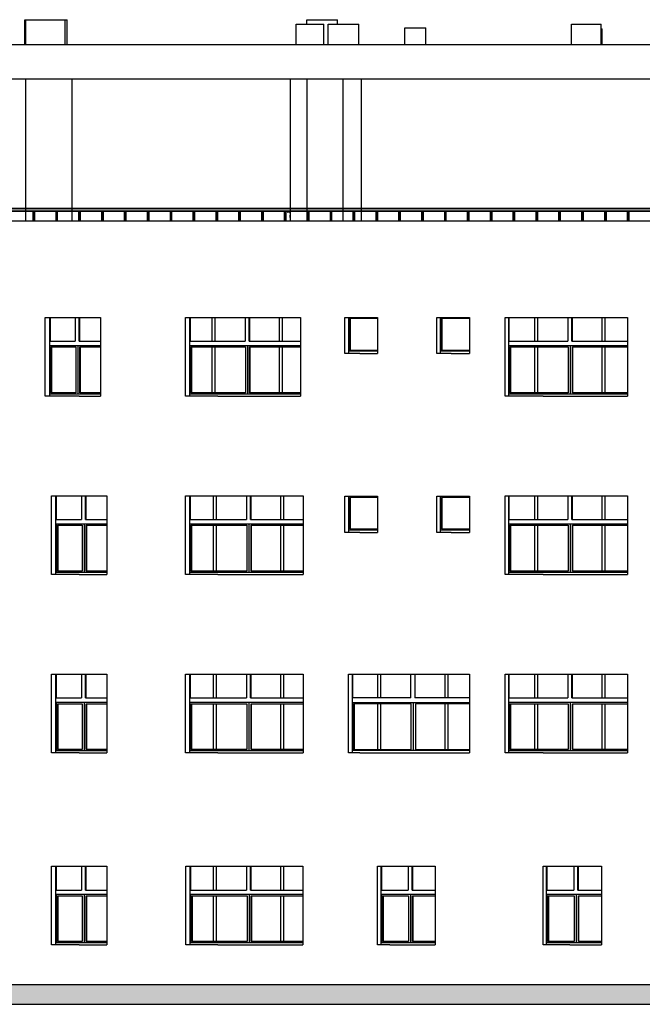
# Model space of a CAD drawing. Header units: millimetres. Extents: x -175445 to -20415, y -559200 to 231527.
# Tile 17 of 256: x -148653 to -135036, y -377313 to -355785. Entities that reach past the tile are written whole.
import ezdxf

# ---------------------------------------------------------------- set-up
doc = ezdxf.new("R2010")
doc.units = ezdxf.units.MM
doc.header["$MEASUREMENT"] = 0
for name, color, linetype in [('Linia', 7, 'Continuous'), ('Polilinia', 7, 'Continuous'), ('Wypełnienie', 7, 'Continuous')]:
    doc.layers.add(name, color=color, linetype=linetype)

msp = doc.modelspace()

# ---------------------------------------------------------------- hatches: boundary and pattern name
at = {"layer": 'Wypełnienie', "linetype": 'Continuous', "lineweight": 0}
for points in [[(-156836.249, -359969.796), (-69856.442, -359969.796), (-69856.442, -359910.126), (-156836.249, -359910.126)], [(-148357.861, -359969.796), (-148329.891, -359969.796), (-148329.891, -360185.188), (-148357.861, -360185.188)], [(-147857.861, -359969.796), (-147829.891, -359969.796), (-147829.891, -360185.188), (-147857.861, -360185.188)], [(-147357.861, -359969.796), (-147329.891, -359969.796), (-147329.891, -360185.188), (-147357.861, -360185.188)], [(-146857.861, -359969.796), (-146829.891, -359969.796), (-146829.891, -360185.188), (-146857.861, -360185.188)], [(-146357.861, -359969.796), (-146329.891, -359969.796), (-146329.891, -360185.188), (-146357.861, -360185.188)], [(-145857.861, -359969.796), (-145829.891, -359969.796), (-145829.891, -360185.188), (-145857.861, -360185.188)], [(-145357.861, -359969.796), (-145329.891, -359969.796), (-145329.891, -360185.188), (-145357.861, -360185.188)], [(-144857.861, -359969.796), (-144829.891, -359969.796), (-144829.891, -360185.188), (-144857.861, -360185.188)], [(-144357.861, -359969.796), (-144329.891, -359969.796), (-144329.891, -360185.188), (-144357.861, -360185.188)], [(-143857.861, -359969.796), (-143829.891, -359969.796), (-143829.891, -360185.188), (-143857.861, -360185.188)], [(-143357.861, -359969.796), (-143329.891, -359969.796), (-143329.891, -360185.188), (-143357.861, -360185.188)], [(-142857.861, -359969.796), (-142829.891, -359969.796), (-142829.891, -360185.188), (-142857.861, -360185.188)], [(-142357.861, -359969.796), (-142329.891, -359969.796), (-142329.891, -360185.188), (-142357.861, -360185.188)], [(-141857.861, -359969.796), (-141829.891, -359969.796), (-141829.891, -360185.188), (-141857.861, -360185.188)], [(-141357.861, -359969.796), (-141329.891, -359969.796), (-141329.891, -360185.188), (-141357.861, -360185.188)], [(-140857.861, -359969.796), (-140829.891, -359969.796), (-140829.891, -360185.188), (-140857.861, -360185.188)], [(-140357.861, -359969.796), (-140329.891, -359969.796), (-140329.891, -360185.188), (-140357.861, -360185.188)], [(-139857.861, -359969.796), (-139829.891, -359969.796), (-139829.891, -360185.188), (-139857.861, -360185.188)], [(-139357.861, -359969.796), (-139329.891, -359969.796), (-139329.891, -360185.188), (-139357.861, -360185.188)], [(-138857.861, -359969.796), (-138829.891, -359969.796), (-138829.891, -360185.188), (-138857.861, -360185.188)], [(-138357.861, -359969.796), (-138329.891, -359969.796), (-138329.891, -360185.188), (-138357.861, -360185.188)], [(-137857.861, -359969.796), (-137829.891, -359969.796), (-137829.891, -360185.188), (-137857.861, -360185.188)], [(-137357.861, -359969.796), (-137329.891, -359969.796), (-137329.891, -360185.188), (-137357.861, -360185.188)], [(-136857.861, -359969.796), (-136829.891, -359969.796), (-136829.891, -360185.188), (-136857.861, -360185.188)], [(-136357.861, -359969.796), (-136329.891, -359969.796), (-136329.891, -360185.188), (-136357.861, -360185.188)], [(-135857.861, -359969.796), (-135829.891, -359969.796), (-135829.891, -360185.188), (-135857.861, -360185.188)], [(-135357.861, -359969.796), (-135329.891, -359969.796), (-135329.891, -360185.188), (-135357.861, -360185.188)]]:
    msp.add_hatch(color=255, dxfattribs=at).paths.add_polyline_path(points)
at = {"layer": 'Wypełnienie', "linetype": 'Continuous'}
msp.add_hatch(color=256, dxfattribs=at).paths.add_polyline_path([(-50793.005, -376885.188), (-160880.823, -376885.188), (-160880.823, -377313.485), (-50793.005, -377313.485)])

# ---------------------------------------------------------------- linework, layer by layer
at = {"layer": 'Linia'}
for p, q in [((-148542.625, -356335.188), (-148542.625, -355785.188)), ((-148542.625, -355785.188), (-148517.644, -355785.188)), ((-148517.644, -356335.188), (-148517.644, -355785.188)), ((-148517.644, -355785.188), (-147657.644, -355785.188)), ((-147657.644, -356335.188), (-147657.644, -355785.188)), ((-147657.644, -355785.188), (-147612.625, -355785.188)), ((-147612.625, -356335.188), (-147612.625, -355785.188)), ((-142372.644, -355885.188), (-142372.644, -355785.188)), ((-142372.644, -355785.188), (-141702.644, -355785.188)), ((-141702.644, -355885.188), (-141702.644, -355785.188)), ((-142602.625, -356335.188), (-142602.625, -355885.188)), ((-142602.625, -355885.188), (-142002.625, -355885.188)), ((-142002.625, -356335.188), (-142002.625, -355885.188)), ((-141902.625, -356335.188), (-141902.625, -355885.188)), ((-141902.625, -355885.188), (-141232.625, -355885.188)), ((-141232.625, -356335.188), (-141232.625, -355885.188)), ((-140227.222, -356335.188), (-140227.222, -355965.188)), ((-140227.222, -355965.188), (-139767.222, -355965.188)), ((-139767.222, -356335.188), (-139767.222, -355965.188)), ((-136587.305, -356335.188), (-136587.305, -355985.188)), ((-136587.305, -355985.188), (-136582.625, -355985.188)), ((-136582.625, -356335.188), (-136582.625, -355885.188)), ((-136582.625, -355885.188), (-135932.625, -355885.188)), ((-135932.625, -356335.188), (-135932.625, -355885.188)), ((-135932.625, -355985.188), (-135917.305, -355985.188)), ((-135917.305, -356335.188), (-135917.305, -355985.188)), ((-148199.56, -356335.188), (-149195.883, -356335.188)), ((-147198.301, -356335.188), (-148199.56, -356335.188)), ((-146192.182, -356335.188), (-147198.301, -356335.188)), ((-145181.279, -356335.188), (-146192.182, -356335.188)), ((-144165.67, -356335.188), (-145181.279, -356335.188)), ((-143145.433, -356335.188), (-144165.67, -356335.188)), ((-142120.646, -356335.188), (-143145.433, -356335.188)), ((-141937.148, -356335.188), (-142120.646, -356335.188)), ((-141707.375, -356335.188), (-141937.148, -356335.188)), ((-141208.476, -356335.188), (-141707.375, -356335.188)), ((-140831.535, -356335.188), (-141208.476, -356335.188)), ((-140334.124, -356335.188), (-140831.535, -356335.188)), ((-139335.2, -356335.188), (-140334.124, -356335.188)), ((-138332.258, -356335.188), (-139335.2, -356335.188)), ((-137325.383, -356335.188), (-138332.258, -356335.188)), ((-136314.66, -356335.188), (-137325.383, -356335.188)), ((-135300.173, -356335.188), (-136314.66, -356335.188)), ((-134282.008, -356335.188), (-135300.173, -356335.188)), ((-148199.56, -357085.188), (-149195.883, -357085.188)), ((-148517.644, -360185.188), (-148517.644, -357085.188)), ((-147198.301, -357085.188), (-148199.56, -357085.188)), ((-147507.644, -360185.188), (-147507.644, -357085.188)), ((-146192.182, -357085.188), (-147198.301, -357085.188)), ((-145181.279, -357085.188), (-146192.182, -357085.188)), ((-144165.67, -357085.188), (-145181.279, -357085.188)), ((-143145.433, -357085.188), (-144165.67, -357085.188)), ((-142120.646, -357085.188), (-143145.433, -357085.188)), ((-142732.644, -360185.188), (-142732.644, -357085.188)), ((-142372.644, -357085.188), (-142372.644, -360185.188)), ((-141937.148, -357085.188), (-142120.646, -357085.188)), ((-141707.375, -357085.188), (-141937.148, -357085.188)), ((-141208.476, -357085.188), (-141707.375, -357085.188)), ((-141578.883, -360185.188), (-141578.883, -357085.188)), ((-140831.535, -357085.188), (-141208.476, -357085.188)), ((-141178.883, -360185.188), (-141178.883, -357085.188)), ((-140334.124, -357085.188), (-140831.535, -357085.188)), ((-139335.2, -357085.188), (-140334.124, -357085.188)), ((-138332.258, -357085.188), (-139335.2, -357085.188)), ((-137325.383, -357085.188), (-138332.258, -357085.188)), ((-136314.66, -357085.188), (-137325.383, -357085.188)), ((-135300.173, -357085.188), (-136314.66, -357085.188)), ((-134442.019, -357085.188), (-135300.173, -357085.188)), ((-142794.715, -359978.117), (-142797.644, -359985.188)), ((-142797.644, -359985.188), (-142794.715, -359992.259)), ((-142793.163, -359978.117), (-142795.922, -359985.188)), ((-142795.922, -359985.188), (-142793.163, -359992.259)), ((-142787.644, -359975.188), (-142794.715, -359978.117)), ((-142794.715, -359992.259), (-142787.644, -359995.188)), ((-142788.349, -359978.117), (-142790.46, -359985.188)), ((-142790.46, -359985.188), (-142788.349, -359992.259)), ((-142786.502, -359975.188), (-142787.644, -359975.188)), ((-142786.502, -359995.188), (-142787.644, -359995.188)), ((-142783.251, -359975.188), (-142786.502, -359975.188)), ((-142783.251, -359995.188), (-142786.502, -359995.188)), ((-142778.384, -359975.188), (-142783.251, -359975.188)), ((-142778.384, -359995.188), (-142783.251, -359995.188)), ((-142781.143, -359978.117), (-142782.286, -359985.188)), ((-142782.286, -359985.188), (-142781.143, -359992.259)), ((-142772.644, -359975.188), (-142778.384, -359975.188)), ((-142772.644, -359995.188), (-142778.384, -359995.188)), ((-142742.644, -359975.188), (-142772.644, -359975.188)), ((-142742.644, -359995.188), (-142772.644, -359995.188)), ((-142742.644, -359958.188), (-142742.644, -359961.805)), ((-142742.644, -359961.805), (-142742.644, -359971.688)), ((-142742.644, -359971.688), (-142742.644, -359985.188)), ((-142742.644, -359985.188), (-142742.644, -359998.688)), ((-142742.644, -359998.688), (-142742.644, -360008.571)), ((-142742.644, -360008.571), (-142742.644, -360012.188)), ((-142742.644, -360058.188), (-142742.644, -360061.805)), ((-142742.644, -360061.805), (-142742.644, -360071.688)), ((-142742.644, -360071.688), (-142742.644, -360085.188)), ((-142742.644, -360085.188), (-142742.644, -360098.688)), ((-142742.644, -360098.688), (-142742.644, -360108.571)), ((-142742.644, -360108.571), (-142742.644, -360112.188)), ((-142742.544, -359958.188), (-142732.744, -359958.188)), ((-142742.544, -360012.188), (-142732.744, -360012.188)), ((-142742.544, -360058.188), (-142732.744, -360058.188)), ((-142742.544, -360112.188), (-142732.744, -360112.188)), ((-156452.694, -360185.188), (-141209.423, -360185.188)), ((-141209.423, -360185.188), (-140212.644, -360185.188)), ((-140212.644, -360185.188), (-139211.761, -360185.188)), ((-139211.761, -360185.188), (-138206.86, -360185.188)), ((-138206.86, -360185.188), (-137198.025, -360185.188)), ((-137198.025, -360185.188), (-136185.341, -360185.188)), ((-136185.341, -360185.188), (-135168.893, -360185.188)), ((-135168.893, -360185.188), (-134442.019, -360185.188)), ((-148094.443, -364015.188), (-148094.443, -362295.188)), ((-148094.443, -362295.188), (-147349.698, -362295.188)), ((-147995.872, -364015.188), (-147995.872, -362295.188)), ((-147995.559, -362295.188), (-147995.559, -362815.188)), ((-147988.256, -362295.188), (-147988.256, -362815.188)), ((-147436.533, -362295.188), (-147436.533, -362815.188)), ((-147349.698, -362295.188), (-146886.433, -362295.188)), ((-147349.185, -362815.188), (-147349.185, -362295.188)), ((-147341.882, -362295.188), (-147341.882, -362815.188)), ((-146886.433, -362295.188), (-146886.433, -364015.188)), ((-145028.27, -364015.188), (-145028.27, -362295.188)), ((-145028.27, -362295.188), (-144318.918, -362295.188)), ((-144934.303, -364015.188), (-144934.303, -362295.188)), ((-144933.742, -362295.188), (-144933.742, -362815.188)), ((-144926.864, -362295.188), (-144926.864, -362815.188)), ((-144443.906, -362815.188), (-144443.906, -362295.188)), ((-144384.715, -362295.188), (-144384.715, -362815.188)), ((-144318.918, -362295.188), (-143299.275, -362295.188)), ((-143723.704, -362295.188), (-143723.704, -362815.188)), ((-143634.838, -362815.188), (-143634.838, -362295.188)), ((-143627.96, -362295.188), (-143627.96, -362815.188)), ((-143299.275, -362295.188), (-142514.435, -362295.188)), ((-142974.011, -362815.188), (-142974.011, -362295.188)), ((-142914.82, -362295.188), (-142914.82, -362815.188)), ((-142514.435, -362295.188), (-142514.435, -364015.188)), ((-141539.054, -363085.188), (-141539.054, -362295.188)), ((-141539.054, -362295.188), (-141213.589, -362295.188)), ((-141455.047, -363085.188), (-141455.047, -362295.188)), ((-141454.802, -362330.188), (-141454.802, -362295.188)), ((-141454.802, -362295.188), (-140828.166, -362295.188)), ((-141444.393, -363035.188), (-141444.393, -362295.188)), ((-141421.663, -362320.188), (-141421.663, -363010.188)), ((-141135.268, -362320.188), (-141421.663, -362320.188)), ((-141415.418, -363010.188), (-141415.418, -362320.188)), ((-141213.589, -362295.188), (-140828.166, -362295.188)), ((-140828.166, -362320.188), (-141147.075, -362320.188)), ((-140828.166, -362295.188), (-140828.166, -363085.188)), ((-139532.588, -363085.188), (-139532.588, -362295.188)), ((-139532.588, -362295.188), (-139215.76, -362295.188)), ((-139451.947, -363085.188), (-139451.947, -362295.188)), ((-139451.7, -362330.188), (-139451.7, -362295.188)), ((-139441.713, -363035.188), (-139441.713, -362295.188)), ((-139441.713, -362295.188), (-138815.795, -362295.188)), ((-139418.794, -362320.188), (-139418.794, -363010.188)), ((-139038.352, -362320.188), (-139418.794, -362320.188)), ((-139412.802, -363010.188), (-139412.802, -362320.188)), ((-139215.76, -362295.188), (-138815.795, -362295.188)), ((-138815.795, -362320.188), (-139038.352, -362320.188)), ((-138815.795, -362295.188), (-138815.795, -363085.188)), ((-138036.826, -364015.188), (-138036.826, -362295.188)), ((-138036.826, -362295.188), (-137201.855, -362295.188)), ((-137958.386, -364015.188), (-137958.386, -362295.188)), ((-137957.73, -362295.188), (-137957.73, -362815.188)), ((-137952.049, -362295.188), (-137952.049, -362815.188)), ((-137386.852, -362815.188), (-137386.852, -362295.188)), ((-137327.661, -362295.188), (-137327.661, -362815.188)), ((-137201.855, -362295.188), (-136189.085, -362295.188)), ((-136666.651, -362295.188), (-136666.651, -362815.188)), ((-136574.1, -362815.188), (-136574.1, -362295.188)), ((-136568.419, -362295.188), (-136568.419, -362815.188)), ((-136189.085, -362295.188), (-135356.269, -362295.188)), ((-135916.957, -362815.188), (-135916.957, -362295.188)), ((-135857.766, -362295.188), (-135857.766, -362815.188)), ((-135356.269, -362295.188), (-135356.269, -364015.188)), ((-141454.802, -363035.188), (-141454.802, -362430.188)), ((-139451.7, -363035.188), (-139451.7, -362430.188)), ((-147995.559, -362815.188), (-147436.533, -362815.188)), ((-147995.559, -362915.188), (-147995.559, -363965.188)), ((-146886.433, -362915.188), (-147995.559, -362915.188)), ((-147983.387, -363965.188), (-147983.387, -362915.188)), ((-147961.551, -363940.188), (-147961.551, -362940.188)), ((-147961.551, -362940.188), (-147424.362, -362940.188)), ((-147954.248, -362940.188), (-147954.248, -363940.188)), ((-147424.362, -362940.188), (-147424.362, -363940.188)), ((-147380.688, -362915.188), (-147380.688, -362940.188)), ((-147380.688, -362940.188), (-147380.688, -363940.188)), ((-147349.185, -362815.188), (-146886.433, -362815.188)), ((-147337.014, -363940.188), (-147337.014, -362940.188)), ((-147337.014, -362940.188), (-146886.433, -362940.188)), ((-147329.711, -362940.188), (-147329.711, -363940.188)), ((-144933.742, -362815.188), (-143723.704, -362815.188)), ((-144933.742, -362915.188), (-144933.742, -363965.188)), ((-142514.435, -362915.188), (-144933.742, -362915.188)), ((-144922.278, -363965.188), (-144922.278, -362915.188)), ((-144900.062, -363940.188), (-144900.062, -362940.188)), ((-144900.062, -362940.188), (-143712.24, -362940.188)), ((-144893.183, -362940.188), (-144893.183, -363940.188)), ((-144443.906, -363940.188), (-144443.906, -362940.188)), ((-144384.715, -362940.188), (-144384.715, -363940.188)), ((-143712.24, -362940.188), (-143712.24, -363940.188)), ((-143667.807, -362915.188), (-143667.807, -362940.188)), ((-143667.807, -362940.188), (-143667.807, -363940.188)), ((-143634.838, -362815.188), (-142514.435, -362815.188)), ((-143623.374, -363940.188), (-143623.374, -362940.188)), ((-143623.374, -362940.188), (-142514.435, -362940.188)), ((-143616.496, -362940.188), (-143616.496, -363940.188)), ((-142974.011, -363940.188), (-142974.011, -362940.188)), ((-142914.82, -362940.188), (-142914.82, -363940.188)), ((-137957.73, -362815.188), (-136666.651, -362815.188)), ((-137957.73, -362915.188), (-137957.73, -363965.188)), ((-135356.269, -362915.188), (-137957.73, -362915.188)), ((-137948.261, -363965.188), (-137948.261, -362915.188)), ((-137925.124, -363940.188), (-137925.124, -362940.188)), ((-137925.124, -362940.188), (-136657.182, -362940.188)), ((-137919.443, -362940.188), (-137919.443, -363940.188)), ((-137386.852, -363940.188), (-137386.852, -362940.188)), ((-137327.661, -362940.188), (-137327.661, -363940.188)), ((-136657.182, -362940.188), (-136657.182, -363940.188)), ((-136610.907, -362915.188), (-136610.907, -362940.188)), ((-136610.907, -362940.188), (-136610.907, -363940.188)), ((-136574.1, -362815.188), (-135356.269, -362815.188)), ((-136564.632, -363940.188), (-136564.632, -362940.188)), ((-136564.632, -362940.188), (-135356.269, -362940.188)), ((-136558.951, -362940.188), (-136558.951, -363940.188)), ((-135916.957, -363940.188), (-135916.957, -362940.188)), ((-135857.766, -362940.188), (-135857.766, -363940.188)), ((-141213.589, -363085.188), (-141539.054, -363085.188)), ((-140828.166, -363035.188), (-141454.802, -363035.188)), ((-141421.663, -363010.188), (-141135.268, -363010.188)), ((-141213.589, -363085.188), (-140828.166, -363085.188)), ((-141135.268, -363010.188), (-140828.166, -363010.188)), ((-139215.76, -363085.188), (-139532.588, -363085.188)), ((-138815.795, -363035.188), (-139451.7, -363035.188)), ((-139418.794, -363010.188), (-139130.025, -363010.188)), ((-139215.76, -363085.188), (-138815.795, -363085.188)), ((-139145.485, -363010.188), (-138815.795, -363010.188)), ((-147349.698, -364015.188), (-148094.443, -364015.188)), ((-147995.559, -363965.188), (-146886.433, -363965.188)), ((-147424.362, -363940.188), (-147961.551, -363940.188)), ((-147380.688, -363940.188), (-147380.688, -363965.188)), ((-147349.698, -364015.188), (-146886.433, -364015.188)), ((-146886.433, -363940.188), (-147337.014, -363940.188)), ((-144318.918, -364015.188), (-145028.27, -364015.188)), ((-144933.742, -363965.188), (-142514.435, -363965.188)), ((-143712.24, -363940.188), (-144900.062, -363940.188)), ((-144318.918, -364015.188), (-143299.275, -364015.188)), ((-143667.807, -363940.188), (-143667.807, -363965.188)), ((-142514.435, -363940.188), (-143623.374, -363940.188)), ((-143299.275, -364015.188), (-142514.435, -364015.188)), ((-137201.855, -364015.188), (-138036.826, -364015.188)), ((-137957.73, -363965.188), (-135356.269, -363965.188)), ((-136657.182, -363940.188), (-137925.124, -363940.188)), ((-137201.855, -364015.188), (-136189.085, -364015.188)), ((-136610.907, -363940.188), (-136610.907, -363965.188)), ((-135356.269, -363940.188), (-136564.632, -363940.188)), ((-136189.085, -364015.188), (-135356.269, -364015.188)), ((-147958.495, -367915.188), (-147958.495, -366195.188)), ((-147958.495, -366195.188), (-147349.698, -366195.188)), ((-147860.249, -367915.188), (-147860.249, -366195.188)), ((-147859.936, -366195.188), (-147859.936, -366715.188)), ((-147852.649, -366195.188), (-147852.649, -366715.188)), ((-147349.698, -366195.188), (-146749.823, -366195.188)), ((-147300.54, -366195.188), (-147300.54, -366715.188)), ((-147213.135, -366715.188), (-147213.135, -366195.188)), ((-147205.848, -366195.188), (-147205.848, -366715.188)), ((-146749.823, -366195.188), (-146749.823, -367915.188)), ((-145028.282, -367915.188), (-145028.282, -366195.188)), ((-145028.282, -366195.188), (-144318.918, -366195.188)), ((-144934.308, -367915.188), (-144934.308, -366195.188)), ((-144933.736, -366195.188), (-144933.736, -366715.188)), ((-144926.861, -366195.188), (-144926.861, -366715.188)), ((-144414.091, -366715.188), (-144414.091, -366195.188)), ((-144354.9, -366195.188), (-144354.9, -366715.188)), ((-144318.918, -366195.188), (-143299.275, -366195.188)), ((-143693.89, -366195.188), (-143693.89, -366715.188)), ((-143605.012, -366715.188), (-143605.012, -366195.188)), ((-143598.137, -366195.188), (-143598.137, -366715.188)), ((-143299.275, -366195.188), (-142454.78, -366195.188)), ((-142944.196, -366715.188), (-142944.196, -366195.188)), ((-142885.005, -366195.188), (-142885.005, -366715.188)), ((-142454.78, -366195.188), (-142454.78, -367915.188)), ((-138036.826, -367915.188), (-138036.826, -366195.188)), ((-138036.826, -366195.188), (-137201.855, -366195.188)), ((-137958.386, -367915.188), (-137958.386, -366195.188)), ((-137957.73, -366195.188), (-137957.73, -366715.188)), ((-137952.049, -366195.188), (-137952.049, -366715.188)), ((-137386.852, -366715.188), (-137386.852, -366195.188)), ((-137327.661, -366195.188), (-137327.661, -366715.188)), ((-137201.855, -366195.188), (-136189.085, -366195.188)), ((-136666.651, -366195.188), (-136666.651, -366715.188)), ((-136574.1, -366715.188), (-136574.1, -366195.188)), ((-136568.419, -366195.188), (-136568.419, -366715.188)), ((-136189.085, -366195.188), (-135356.269, -366195.188)), ((-135916.957, -366715.188), (-135916.957, -366195.188)), ((-135857.766, -366195.188), (-135857.766, -366715.188)), ((-135356.269, -366195.188), (-135356.269, -367915.188)), ((-141539.054, -366995.188), (-141539.054, -366205.188)), ((-141539.054, -366205.188), (-141213.589, -366205.188)), ((-141455.047, -366995.188), (-141455.047, -366205.188)), ((-141454.802, -366240.188), (-141454.802, -366205.188)), ((-141454.802, -366205.188), (-140828.166, -366205.188)), ((-141454.802, -366945.188), (-141454.802, -366340.188)), ((-141444.393, -366945.188), (-141444.393, -366205.188)), ((-141421.663, -366230.188), (-141421.663, -366920.188)), ((-141135.268, -366230.188), (-141421.663, -366230.188)), ((-141415.418, -366920.188), (-141415.418, -366230.188)), ((-141213.589, -366205.188), (-140828.166, -366205.188)), ((-140828.166, -366230.188), (-141147.075, -366230.188)), ((-140828.166, -366205.188), (-140828.166, -366995.188)), ((-139532.588, -366995.188), (-139532.588, -366205.188)), ((-139532.588, -366205.188), (-139215.76, -366205.188)), ((-139451.947, -366995.188), (-139451.947, -366205.188)), ((-139451.7, -366240.188), (-139451.7, -366205.188)), ((-139451.7, -366945.188), (-139451.7, -366340.188)), ((-139441.713, -366945.188), (-139441.713, -366205.188)), ((-139441.713, -366205.188), (-138815.795, -366205.188)), ((-139418.794, -366230.188), (-139418.794, -366920.188)), ((-139038.352, -366230.188), (-139418.794, -366230.188)), ((-139412.802, -366920.188), (-139412.802, -366230.188)), ((-139215.76, -366205.188), (-138815.795, -366205.188)), ((-138815.795, -366230.188), (-139038.352, -366230.188)), ((-138815.795, -366205.188), (-138815.795, -366995.188)), ((-147859.936, -366715.188), (-147300.54, -366715.188)), ((-147859.936, -366815.188), (-147859.936, -367865.188)), ((-146749.823, -366815.188), (-147859.936, -366815.188)), ((-147847.79, -367865.188), (-147847.79, -366815.188)), ((-147825.939, -367840.188), (-147825.939, -366840.188)), ((-147825.939, -366840.188), (-147288.395, -366840.188)), ((-147818.651, -366840.188), (-147818.651, -367840.188)), ((-147288.395, -366840.188), (-147288.395, -367840.188)), ((-147244.692, -366815.188), (-147244.692, -366840.188)), ((-147244.692, -366840.188), (-147244.692, -367840.188)), ((-147213.135, -366715.188), (-146749.823, -366715.188)), ((-147200.989, -367840.188), (-147200.989, -366840.188)), ((-147200.989, -366840.188), (-146749.823, -366840.188)), ((-147193.702, -366840.188), (-147193.702, -367840.188)), ((-144933.736, -366715.188), (-143693.89, -366715.188)), ((-144933.736, -366815.188), (-144933.736, -367865.188)), ((-142454.78, -366815.188), (-144933.736, -366815.188)), ((-144922.278, -367865.188), (-144922.278, -366815.188)), ((-144900.059, -367840.188), (-144900.059, -366840.188)), ((-144900.059, -366840.188), (-143682.431, -366840.188)), ((-144893.184, -366840.188), (-144893.184, -367840.188)), ((-144414.091, -367840.188), (-144414.091, -366840.188)), ((-144354.9, -366840.188), (-144354.9, -367840.188)), ((-143682.431, -366840.188), (-143682.431, -367840.188)), ((-143637.992, -366815.188), (-143637.992, -366840.188)), ((-143637.992, -366840.188), (-143637.992, -367840.188)), ((-143605.012, -366715.188), (-142454.78, -366715.188)), ((-143593.553, -367840.188), (-143593.553, -366840.188)), ((-143593.553, -366840.188), (-142454.78, -366840.188)), ((-143586.678, -366840.188), (-143586.678, -367840.188)), ((-142944.196, -367840.188), (-142944.196, -366840.188)), ((-142885.005, -366840.188), (-142885.005, -367840.188)), ((-137957.73, -366715.188), (-136666.651, -366715.188)), ((-137957.73, -366815.188), (-137957.73, -367865.188)), ((-135356.269, -366815.188), (-137957.73, -366815.188)), ((-137948.261, -367865.188), (-137948.261, -366815.188)), ((-137925.124, -367840.188), (-137925.124, -366840.188)), ((-137925.124, -366840.188), (-136657.182, -366840.188)), ((-137919.443, -366840.188), (-137919.443, -367840.188)), ((-137386.852, -367840.188), (-137386.852, -366840.188)), ((-137327.661, -366840.188), (-137327.661, -367840.188)), ((-136657.182, -366840.188), (-136657.182, -367840.188)), ((-136610.907, -366815.188), (-136610.907, -366840.188)), ((-136610.907, -366840.188), (-136610.907, -367840.188)), ((-136574.1, -366715.188), (-135356.269, -366715.188)), ((-136564.632, -367840.188), (-136564.632, -366840.188)), ((-136564.632, -366840.188), (-135356.269, -366840.188)), ((-136558.951, -366840.188), (-136558.951, -367840.188)), ((-135916.957, -367840.188), (-135916.957, -366840.188)), ((-135857.766, -366840.188), (-135857.766, -367840.188)), ((-141213.589, -366995.188), (-141539.054, -366995.188)), ((-140828.166, -366945.188), (-141454.802, -366945.188)), ((-141421.663, -366920.188), (-141135.268, -366920.188)), ((-141213.589, -366995.188), (-140828.166, -366995.188)), ((-141135.268, -366920.188), (-140828.166, -366920.188)), ((-139215.76, -366995.188), (-139532.588, -366995.188)), ((-138815.795, -366945.188), (-139451.7, -366945.188)), ((-139418.794, -366920.188), (-139130.025, -366920.188)), ((-139215.76, -366995.188), (-138815.795, -366995.188)), ((-139145.485, -366920.188), (-138815.795, -366920.188)), ((-147349.698, -367915.188), (-147958.495, -367915.188)), ((-147859.936, -367865.188), (-146749.823, -367865.188)), ((-147288.395, -367840.188), (-147825.939, -367840.188)), ((-147349.698, -367915.188), (-146749.823, -367915.188)), ((-147244.692, -367840.188), (-147244.692, -367865.188)), ((-146749.823, -367840.188), (-147200.989, -367840.188)), ((-144318.918, -367915.188), (-145028.282, -367915.188)), ((-144933.736, -367865.188), (-142454.78, -367865.188)), ((-143682.431, -367840.188), (-144900.059, -367840.188)), ((-144318.918, -367915.188), (-143299.275, -367915.188)), ((-143637.992, -367840.188), (-143637.992, -367865.188)), ((-142454.78, -367840.188), (-143593.553, -367840.188)), ((-143299.275, -367915.188), (-142454.78, -367915.188)), ((-137201.855, -367915.188), (-138036.826, -367915.188)), ((-137957.73, -367865.188), (-135356.269, -367865.188)), ((-136657.182, -367840.188), (-137925.124, -367840.188)), ((-137201.855, -367915.188), (-136189.085, -367915.188)), ((-136610.907, -367840.188), (-136610.907, -367865.188)), ((-135356.269, -367840.188), (-136564.632, -367840.188)), ((-136189.085, -367915.188), (-135356.269, -367915.188)), ((-147958.495, -371815.188), (-147958.495, -370095.188)), ((-147958.495, -370095.188), (-147349.698, -370095.188)), ((-147860.249, -371815.188), (-147860.249, -370095.188)), ((-147859.936, -370095.188), (-147859.936, -370615.188)), ((-147852.649, -370095.188), (-147852.649, -370615.188)), ((-147349.698, -370095.188), (-146749.823, -370095.188)), ((-147300.54, -370095.188), (-147300.54, -370615.188)), ((-147213.135, -370615.188), (-147213.135, -370095.188)), ((-147205.848, -370095.188), (-147205.848, -370615.188)), ((-146749.823, -370095.188), (-146749.823, -371815.188)), ((-145028.282, -371815.188), (-145028.282, -370095.188)), ((-145028.282, -370095.188), (-144318.918, -370095.188)), ((-144934.308, -371815.188), (-144934.308, -370095.188)), ((-144933.736, -370095.188), (-144933.736, -370615.188)), ((-144926.861, -370095.188), (-144926.861, -370615.188)), ((-144414.091, -370615.188), (-144414.091, -370095.188)), ((-144354.9, -370095.188), (-144354.9, -370615.188)), ((-144318.918, -370095.188), (-143299.275, -370095.188)), ((-143693.89, -370095.188), (-143693.89, -370615.188)), ((-143605.012, -370615.188), (-143605.012, -370095.188)), ((-143598.137, -370095.188), (-143598.137, -370615.188)), ((-143299.275, -370095.188), (-142454.78, -370095.188)), ((-142944.196, -370615.188), (-142944.196, -370095.188)), ((-142885.005, -370095.188), (-142885.005, -370615.188)), ((-142454.78, -370095.188), (-142454.78, -371815.188)), ((-141457.921, -371815.188), (-141457.921, -370095.188)), ((-141457.921, -370095.188), (-141213.589, -370095.188)), ((-141373.795, -371815.188), (-141373.795, -370095.188)), ((-141373.147, -370615.188), (-141373.147, -370095.188)), ((-141367.033, -370615.188), (-141367.033, -370095.188)), ((-141213.589, -370095.188), (-140216.726, -370095.188)), ((-140819.494, -370615.188), (-140819.494, -370095.188)), ((-140760.303, -370095.188), (-140760.303, -370615.188)), ((-140216.726, -370095.188), (-139215.76, -370095.188)), ((-140099.293, -370615.188), (-140099.293, -370095.188)), ((-140007.977, -370095.188), (-140007.977, -370615.188)), ((-140001.863, -370615.188), (-140001.863, -370095.188)), ((-139349.599, -370615.188), (-139349.599, -370095.188)), ((-139290.408, -370095.188), (-139290.408, -370615.188)), ((-139215.76, -370095.188), (-138813.033, -370095.188)), ((-138813.033, -370095.188), (-138813.033, -371815.188)), ((-138036.826, -371815.188), (-138036.826, -370095.188)), ((-138036.826, -370095.188), (-137201.855, -370095.188)), ((-137958.386, -371815.188), (-137958.386, -370095.188)), ((-137957.73, -370095.188), (-137957.73, -370615.188)), ((-137952.049, -370095.188), (-137952.049, -370615.188)), ((-137386.852, -370615.188), (-137386.852, -370095.188)), ((-137327.661, -370095.188), (-137327.661, -370615.188)), ((-137201.855, -370095.188), (-136189.085, -370095.188)), ((-136666.651, -370095.188), (-136666.651, -370615.188)), ((-136574.1, -370615.188), (-136574.1, -370095.188)), ((-136568.419, -370095.188), (-136568.419, -370615.188)), ((-136189.085, -370095.188), (-135356.269, -370095.188)), ((-135916.957, -370615.188), (-135916.957, -370095.188)), ((-135857.766, -370095.188), (-135857.766, -370615.188)), ((-135356.269, -370095.188), (-135356.269, -371815.188)), ((-147859.936, -370615.188), (-147300.54, -370615.188)), ((-147859.936, -370715.188), (-147859.936, -371765.188)), ((-146749.823, -370715.188), (-147859.936, -370715.188)), ((-147847.79, -371765.188), (-147847.79, -370715.188)), ((-147244.692, -370715.188), (-147244.692, -370740.188)), ((-147213.135, -370615.188), (-146749.823, -370615.188)), ((-144933.736, -370615.188), (-143693.89, -370615.188)), ((-144933.736, -370715.188), (-144933.736, -371765.188)), ((-142454.78, -370715.188), (-144933.736, -370715.188)), ((-144922.278, -371765.188), (-144922.278, -370715.188)), ((-143637.992, -370715.188), (-143637.992, -370740.188)), ((-143605.012, -370615.188), (-142454.78, -370615.188)), ((-140099.293, -370615.188), (-141373.147, -370615.188)), ((-141373.147, -371765.188), (-141373.147, -370715.188)), ((-141373.147, -370715.188), (-138813.033, -370715.188)), ((-141362.957, -371765.188), (-141362.957, -370715.188)), ((-140043.445, -370740.188), (-140043.445, -370715.188)), ((-138813.033, -370615.188), (-140007.977, -370615.188)), ((-137957.73, -370615.188), (-136666.651, -370615.188)), ((-137957.73, -370715.188), (-137957.73, -371765.188)), ((-135356.269, -370715.188), (-137957.73, -370715.188)), ((-137948.261, -371765.188), (-137948.261, -370715.188)), ((-136610.907, -370715.188), (-136610.907, -370740.188)), ((-136574.1, -370615.188), (-135356.269, -370615.188)), ((-147825.939, -371740.188), (-147825.939, -370740.188)), ((-147825.939, -370740.188), (-147288.395, -370740.188)), ((-147818.651, -370740.188), (-147818.651, -371740.188)), ((-147288.395, -370740.188), (-147288.395, -371740.188)), ((-147244.692, -370740.188), (-147244.692, -371740.188)), ((-147200.989, -371740.188), (-147200.989, -370740.188)), ((-147200.989, -370740.188), (-146749.823, -370740.188)), ((-147193.702, -370740.188), (-147193.702, -371740.188)), ((-144900.059, -371740.188), (-144900.059, -370740.188)), ((-144900.059, -370740.188), (-143682.431, -370740.188)), ((-144893.184, -370740.188), (-144893.184, -371740.188)), ((-144414.091, -371740.188), (-144414.091, -370740.188)), ((-144354.9, -370740.188), (-144354.9, -371740.188)), ((-143682.431, -370740.188), (-143682.431, -371740.188)), ((-143637.992, -370740.188), (-143637.992, -371740.188)), ((-143593.553, -371740.188), (-143593.553, -370740.188)), ((-143593.553, -370740.188), (-142454.78, -370740.188)), ((-143586.678, -370740.188), (-143586.678, -371740.188)), ((-142944.196, -371740.188), (-142944.196, -370740.188)), ((-142885.005, -370740.188), (-142885.005, -371740.188)), ((-141340.128, -370740.188), (-141340.128, -371740.188)), ((-140089.103, -370740.188), (-141340.128, -370740.188)), ((-141334.014, -371740.188), (-141334.014, -370740.188)), ((-140819.494, -371740.188), (-140819.494, -370740.188)), ((-140760.303, -370740.188), (-140760.303, -371740.188)), ((-140089.103, -371740.188), (-140089.103, -370740.188)), ((-140043.445, -371740.188), (-140043.445, -370740.188)), ((-139997.787, -370740.188), (-139997.787, -371740.188)), ((-138813.033, -370740.188), (-139997.787, -370740.188)), ((-139991.673, -371740.188), (-139991.673, -370740.188)), ((-139349.599, -371740.188), (-139349.599, -370740.188)), ((-139290.408, -370740.188), (-139290.408, -371740.188)), ((-137925.124, -371740.188), (-137925.124, -370740.188)), ((-137925.124, -370740.188), (-136657.182, -370740.188)), ((-137919.443, -370740.188), (-137919.443, -371740.188)), ((-137386.852, -371740.188), (-137386.852, -370740.188)), ((-137327.661, -370740.188), (-137327.661, -371740.188)), ((-136657.182, -370740.188), (-136657.182, -371740.188)), ((-136610.907, -370740.188), (-136610.907, -371740.188)), ((-136564.632, -371740.188), (-136564.632, -370740.188)), ((-136564.632, -370740.188), (-135356.269, -370740.188)), ((-136558.951, -370740.188), (-136558.951, -371740.188)), ((-135916.957, -371740.188), (-135916.957, -370740.188)), ((-135857.766, -370740.188), (-135857.766, -371740.188)), ((-147859.936, -371765.188), (-146749.823, -371765.188)), ((-147288.395, -371740.188), (-147825.939, -371740.188)), ((-147244.692, -371740.188), (-147244.692, -371765.188)), ((-146749.823, -371740.188), (-147200.989, -371740.188)), ((-144933.736, -371765.188), (-142454.78, -371765.188)), ((-143682.431, -371740.188), (-144900.059, -371740.188)), ((-143637.992, -371740.188), (-143637.992, -371765.188)), ((-142454.78, -371740.188), (-143593.553, -371740.188)), ((-138813.033, -371765.188), (-141373.147, -371765.188)), ((-141340.128, -371740.188), (-140089.103, -371740.188)), ((-140043.445, -371765.188), (-140043.445, -371740.188)), ((-139997.787, -371740.188), (-138813.033, -371740.188)), ((-137957.73, -371765.188), (-135356.269, -371765.188)), ((-136657.182, -371740.188), (-137925.124, -371740.188)), ((-136610.907, -371740.188), (-136610.907, -371765.188)), ((-135356.269, -371740.188), (-136564.632, -371740.188)), ((-147349.698, -371815.188), (-147958.495, -371815.188)), ((-147349.698, -371815.188), (-146749.823, -371815.188)), ((-144318.918, -371815.188), (-145028.282, -371815.188)), ((-144318.918, -371815.188), (-143299.275, -371815.188)), ((-143299.275, -371815.188), (-142454.78, -371815.188)), ((-141213.589, -371815.188), (-141457.921, -371815.188)), ((-141213.589, -371815.188), (-140216.726, -371815.188)), ((-140216.726, -371815.188), (-139215.76, -371815.188)), ((-139215.76, -371815.188), (-138813.033, -371815.188)), ((-137201.855, -371815.188), (-138036.826, -371815.188)), ((-137201.855, -371815.188), (-136189.085, -371815.188)), ((-136189.085, -371815.188), (-135356.269, -371815.188)), ((-147958.495, -376015.188), (-147958.495, -374295.188)), ((-147958.495, -374295.188), (-147349.698, -374295.188)), ((-147860.249, -376015.188), (-147860.249, -374295.188)), ((-147859.936, -374295.188), (-147859.936, -374815.188)), ((-147852.649, -374295.188), (-147852.649, -374815.188)), ((-147349.698, -374295.188), (-146749.823, -374295.188)), ((-147300.54, -374295.188), (-147300.54, -374815.188)), ((-147213.135, -374815.188), (-147213.135, -374295.188)), ((-147205.848, -374295.188), (-147205.848, -374815.188)), ((-146749.823, -374295.188), (-146749.823, -376015.188)), ((-145017.074, -376015.188), (-145017.074, -374295.188)), ((-145017.074, -374295.188), (-144318.918, -374295.188)), ((-144923.129, -376015.188), (-144923.129, -374295.188)), ((-144922.561, -374295.188), (-144922.561, -374815.188)), ((-144915.686, -374295.188), (-144915.686, -374815.188)), ((-144411.79, -374815.188), (-144411.79, -374295.188)), ((-144352.599, -374295.188), (-144352.599, -374815.188)), ((-144318.918, -374295.188), (-143299.275, -374295.188)), ((-143691.589, -374295.188), (-143691.589, -374815.188)), ((-143602.71, -374815.188), (-143602.71, -374295.188)), ((-143595.835, -374295.188), (-143595.835, -374815.188)), ((-143299.275, -374295.188), (-142461.356, -374295.188)), ((-142941.895, -374815.188), (-142941.895, -374295.188)), ((-142882.704, -374295.188), (-142882.704, -374815.188)), ((-142461.356, -374295.188), (-142461.356, -376015.188)), ((-140827.323, -376015.188), (-140827.323, -374295.188)), ((-140827.323, -374295.188), (-140559.046, -374295.188)), ((-140744.021, -376015.188), (-140744.021, -374295.188)), ((-140743.647, -374295.188), (-140743.647, -374815.188)), ((-140737.499, -374295.188), (-140737.499, -374815.188)), ((-140559.046, -374295.188), (-139580.686, -374295.188)), ((-140159.865, -374295.188), (-140159.865, -374815.188)), ((-140068.65, -374815.188), (-140068.65, -374295.188)), ((-140062.502, -374295.188), (-140062.502, -374815.188)), ((-139580.686, -374295.188), (-139565.96, -374295.188)), ((-139565.96, -374295.188), (-139565.96, -376015.188)), ((-137205.672, -376015.188), (-137205.672, -374295.188)), ((-137205.672, -374295.188), (-136621.59, -374295.188)), ((-137128.796, -376015.188), (-137128.796, -374295.188)), ((-137128.416, -374295.188), (-137128.416, -374815.188)), ((-137122.744, -374295.188), (-137122.744, -374815.188)), ((-136621.59, -374295.188), (-135925.187, -374295.188)), ((-136535.932, -374295.188), (-136535.932, -374815.188)), ((-136443.356, -374815.188), (-136443.356, -374295.188)), ((-136437.684, -374295.188), (-136437.684, -374815.188)), ((-135925.187, -374295.188), (-135925.187, -376015.188)), ((-147859.936, -374815.188), (-147300.54, -374815.188)), ((-147859.936, -374915.188), (-147859.936, -375965.188)), ((-146749.823, -374915.188), (-147859.936, -374915.188)), ((-147847.79, -375965.188), (-147847.79, -374915.188)), ((-147825.939, -375940.188), (-147825.939, -374940.188)), ((-147825.939, -374940.188), (-147288.395, -374940.188)), ((-147818.651, -374940.188), (-147818.651, -375940.188)), ((-147288.395, -374940.188), (-147288.395, -375940.188)), ((-147244.692, -374915.188), (-147244.692, -374940.188)), ((-147244.692, -374940.188), (-147244.692, -375940.188)), ((-147213.135, -374815.188), (-146749.823, -374815.188)), ((-147200.989, -375940.188), (-147200.989, -374940.188)), ((-147200.989, -374940.188), (-146749.823, -374940.188)), ((-147193.702, -374940.188), (-147193.702, -375940.188)), ((-144922.561, -374815.188), (-143691.589, -374815.188)), ((-144922.561, -374915.188), (-144922.561, -375965.188)), ((-142461.356, -374915.188), (-144922.561, -374915.188)), ((-144911.103, -375965.188), (-144911.103, -374915.188)), ((-144888.883, -375940.188), (-144888.883, -374940.188)), ((-144888.883, -374940.188), (-143680.131, -374940.188)), ((-144882.008, -374940.188), (-144882.008, -375940.188)), ((-144411.79, -375940.188), (-144411.79, -374940.188)), ((-144352.599, -374940.188), (-144352.599, -375940.188)), ((-143680.131, -374940.188), (-143680.131, -375940.188)), ((-143635.692, -374915.188), (-143635.692, -374940.188)), ((-143635.692, -374940.188), (-143635.692, -375940.188)), ((-143602.71, -374815.188), (-142461.356, -374815.188)), ((-143591.252, -375940.188), (-143591.252, -374940.188)), ((-143591.252, -374940.188), (-142461.356, -374940.188)), ((-143584.377, -374940.188), (-143584.377, -375940.188)), ((-142941.895, -375940.188), (-142941.895, -374940.188)), ((-142882.704, -374940.188), (-142882.704, -375940.188)), ((-140743.647, -374815.188), (-140159.865, -374815.188)), ((-140743.647, -374915.188), (-140743.647, -375965.188)), ((-139565.96, -374915.188), (-140743.647, -374915.188)), ((-140733.401, -375965.188), (-140733.401, -374915.188)), ((-140710.597, -375940.188), (-140710.597, -374940.188)), ((-140710.597, -374940.188), (-140149.619, -374940.188)), ((-140704.449, -374940.188), (-140704.449, -375940.188)), ((-140149.619, -374940.188), (-140149.619, -375940.188)), ((-140104.012, -374915.188), (-140104.012, -374940.188)), ((-140104.012, -374940.188), (-140104.012, -375940.188)), ((-140068.65, -374815.188), (-139565.96, -374815.188)), ((-140058.404, -375940.188), (-140058.404, -374940.188)), ((-140058.404, -374940.188), (-139565.96, -374940.188)), ((-140052.256, -374940.188), (-140052.256, -375940.188)), ((-137128.416, -374815.188), (-136535.932, -374815.188)), ((-137128.416, -374915.188), (-137128.416, -375965.188)), ((-135925.187, -374915.188), (-137128.416, -374915.188)), ((-137118.963, -375965.188), (-137118.963, -374915.188)), ((-137095.819, -375940.188), (-137095.819, -374940.188)), ((-137095.819, -374940.188), (-136526.479, -374940.188)), ((-137090.147, -374940.188), (-137090.147, -375940.188)), ((-136526.479, -374940.188), (-136526.479, -375940.188)), ((-136480.191, -374915.188), (-136480.191, -374940.188)), ((-136480.191, -374940.188), (-136480.191, -375940.188)), ((-136443.356, -374815.188), (-135925.187, -374815.188)), ((-136433.903, -375940.188), (-136433.903, -374940.188)), ((-136433.903, -374940.188), (-135925.187, -374940.188)), ((-136428.231, -374940.188), (-136428.231, -375940.188)), ((-147349.698, -376015.188), (-147958.495, -376015.188)), ((-147859.936, -375965.188), (-146749.823, -375965.188)), ((-147288.395, -375940.188), (-147825.939, -375940.188)), ((-147349.698, -376015.188), (-146749.823, -376015.188)), ((-147244.692, -375940.188), (-147244.692, -375965.188)), ((-146749.823, -375940.188), (-147200.989, -375940.188)), ((-144318.918, -376015.188), (-145017.074, -376015.188)), ((-144922.561, -375965.188), (-142461.356, -375965.188)), ((-143680.131, -375940.188), (-144888.883, -375940.188)), ((-144318.918, -376015.188), (-143299.275, -376015.188)), ((-143635.692, -375940.188), (-143635.692, -375965.188)), ((-142461.356, -375940.188), (-143591.252, -375940.188)), ((-143299.275, -376015.188), (-142461.356, -376015.188)), ((-140559.046, -376015.188), (-140827.323, -376015.188)), ((-140743.647, -375965.188), (-139565.96, -375965.188)), ((-140149.619, -375940.188), (-140710.597, -375940.188)), ((-140559.046, -376015.188), (-139580.686, -376015.188)), ((-140104.012, -375940.188), (-140104.012, -375965.188)), ((-139565.96, -375940.188), (-140058.404, -375940.188)), ((-139580.686, -376015.188), (-139565.96, -376015.188)), ((-136621.59, -376015.188), (-137205.672, -376015.188)), ((-137128.416, -375965.188), (-135925.187, -375965.188)), ((-136526.479, -375940.188), (-137095.819, -375940.188)), ((-136621.59, -376015.188), (-135925.187, -376015.188)), ((-136480.191, -375940.188), (-136480.191, -375965.188)), ((-135925.187, -375940.188), (-136433.903, -375940.188))]:
    msp.add_line(p, q, dxfattribs=at)
at = {"layer": 'Polilinia', "flags": 128}
for points in [[(-156836.249, -359910.126), (-69856.442, -359910.126), (-69856.442, -359969.796), (-156836.249, -359969.796)], [(-156502.644, -359910.126), (-69522.838, -359910.126), (-69522.838, -359969.796), (-156502.644, -359969.796)]]:
    msp.add_lwpolyline(points, close=True, dxfattribs=at)
at = {"layer": 'Wypełnienie', "flags": 128}
for points in [[(-156836.249, -359969.796), (-69856.442, -359969.796), (-69856.442, -359910.126), (-156836.249, -359910.126)], [(-148357.861, -359969.796), (-148329.891, -359969.796), (-148329.891, -360185.188), (-148357.861, -360185.188)], [(-147857.861, -359969.796), (-147829.891, -359969.796), (-147829.891, -360185.188), (-147857.861, -360185.188)], [(-147357.861, -359969.796), (-147329.891, -359969.796), (-147329.891, -360185.188), (-147357.861, -360185.188)], [(-146857.861, -359969.796), (-146829.891, -359969.796), (-146829.891, -360185.188), (-146857.861, -360185.188)], [(-146357.861, -359969.796), (-146329.891, -359969.796), (-146329.891, -360185.188), (-146357.861, -360185.188)], [(-145857.861, -359969.796), (-145829.891, -359969.796), (-145829.891, -360185.188), (-145857.861, -360185.188)], [(-145357.861, -359969.796), (-145329.891, -359969.796), (-145329.891, -360185.188), (-145357.861, -360185.188)], [(-144857.861, -359969.796), (-144829.891, -359969.796), (-144829.891, -360185.188), (-144857.861, -360185.188)], [(-144357.861, -359969.796), (-144329.891, -359969.796), (-144329.891, -360185.188), (-144357.861, -360185.188)], [(-143857.861, -359969.796), (-143829.891, -359969.796), (-143829.891, -360185.188), (-143857.861, -360185.188)], [(-143357.861, -359969.796), (-143329.891, -359969.796), (-143329.891, -360185.188), (-143357.861, -360185.188)], [(-142857.861, -359969.796), (-142829.891, -359969.796), (-142829.891, -360185.188), (-142857.861, -360185.188)], [(-142357.861, -359969.796), (-142329.891, -359969.796), (-142329.891, -360185.188), (-142357.861, -360185.188)], [(-141857.861, -359969.796), (-141829.891, -359969.796), (-141829.891, -360185.188), (-141857.861, -360185.188)], [(-141357.861, -359969.796), (-141329.891, -359969.796), (-141329.891, -360185.188), (-141357.861, -360185.188)], [(-140857.861, -359969.796), (-140829.891, -359969.796), (-140829.891, -360185.188), (-140857.861, -360185.188)], [(-140357.861, -359969.796), (-140329.891, -359969.796), (-140329.891, -360185.188), (-140357.861, -360185.188)], [(-139857.861, -359969.796), (-139829.891, -359969.796), (-139829.891, -360185.188), (-139857.861, -360185.188)], [(-139357.861, -359969.796), (-139329.891, -359969.796), (-139329.891, -360185.188), (-139357.861, -360185.188)], [(-138857.861, -359969.796), (-138829.891, -359969.796), (-138829.891, -360185.188), (-138857.861, -360185.188)], [(-138357.861, -359969.796), (-138329.891, -359969.796), (-138329.891, -360185.188), (-138357.861, -360185.188)], [(-137857.861, -359969.796), (-137829.891, -359969.796), (-137829.891, -360185.188), (-137857.861, -360185.188)], [(-137357.861, -359969.796), (-137329.891, -359969.796), (-137329.891, -360185.188), (-137357.861, -360185.188)], [(-136857.861, -359969.796), (-136829.891, -359969.796), (-136829.891, -360185.188), (-136857.861, -360185.188)], [(-136357.861, -359969.796), (-136329.891, -359969.796), (-136329.891, -360185.188), (-136357.861, -360185.188)], [(-135857.861, -359969.796), (-135829.891, -359969.796), (-135829.891, -360185.188), (-135857.861, -360185.188)], [(-135357.861, -359969.796), (-135329.891, -359969.796), (-135329.891, -360185.188), (-135357.861, -360185.188)], [(-50793.005, -376885.188), (-160880.823, -376885.188), (-160880.823, -377313.485), (-50793.005, -377313.485)]]:
    msp.add_lwpolyline(points, close=True, dxfattribs=at)

doc.saveas('drawing.dxf')
